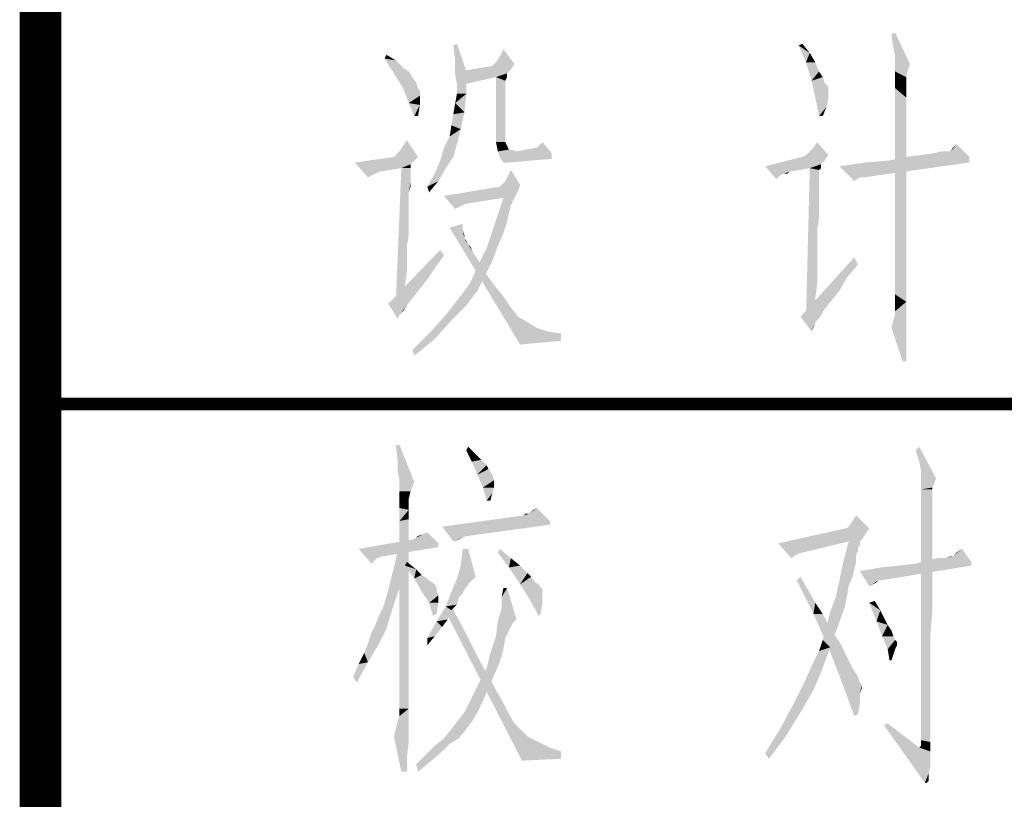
# Model space of a CAD drawing. Header units: millimetres. Extents: x 0 to 420, y 0 to 297.
# Tile 11 of 27: x 235 to 247, y 15 to 25. Entities that reach past the tile are written whole.
import ezdxf

# ---------------------------------------------------------------- set-up
doc = ezdxf.new("R2010")
doc.units = ezdxf.units.MM
doc.header["$LTSCALE"] = 23.1
doc.layers.get('0').update_dxf_attribs({"linetype": 'CONTINUOUS'})
doc.layers.add('GMA1347总成-02_DXF_FORMAT', color=7, linetype='CONTINUOUS')

# ---------------------------------------------------------------- blocks, each defined once
blk = doc.blocks.new('*T16')
at = {"color": 1, "linetype": 'Continuous'}
for p, q in [((0, 0), (60, 0)), ((0, 0), (0, -20)), ((15, 0), (15, -20)), ((30, 0), (30, -20)), ((45, 0), (45, -20)), ((60, 0), (60, -20)), ((0, -5), (60, -5)), ((0, -10), (60, -10)), ((0, -15), (60, -15)), ((0, -20), (60, -20))]:
    blk.add_line(p, q, dxfattribs=at)

msp = doc.modelspace()

# ---------------------------------------------------------------- linework, layer by layer
at = {"color": 1, "linetype": 'Continuous'}
for points in [[(245.207, 24.267), (245.184, 24.422), (245.229, 24.444)], [(245.229, 24.156), (245.207, 24.267), (245.229, 24.444)], [(245.229, 24.156), (245.229, 24.444), (245.407, 24.067)], [(239.962, 24.111), (239.94, 24.289), (239.984, 24.311)], [(239.962, 24.111), (239.984, 24.311), (240.096, 23.978)], [(244.073, 24.289), (244.118, 24.311), (244.207, 24.2)], [(244.207, 24.2), (244.162, 24.089), (244.073, 24.289)], [(239.118, 24.133), (239.14, 24.178), (239.251, 24.111)], [(240.496, 24.156), (240.54, 24.244), (240.673, 24.067)], [(244.162, 24.089), (244.207, 24.2), (244.273, 24.089)], [(239.251, 24.111), (239.229, 23.956), (239.118, 24.133)], [(239.251, 24.111), (239.34, 24.022), (239.229, 23.956)], [(240.096, 23.978), (239.962, 23.956), (239.962, 24.111)], [(240.629, 24), (240.007, 23.978), (240.407, 24.044)], [(240.673, 24.067), (240.407, 24.044), (240.429, 24.067)], [(240.407, 24.044), (240.673, 24.067), (240.629, 24)], [(240.673, 24.067), (240.429, 24.067), (240.451, 24.089)], [(240.673, 24.067), (240.451, 24.089), (240.496, 24.156)], [(244.273, 24.089), (244.229, 23.867), (244.162, 24.089)], [(244.273, 24.089), (244.318, 23.978), (244.229, 23.867)], [(245.407, 24.067), (245.229, 24.067), (245.229, 24.156)], [(245.407, 24.067), (245.229, 24.022), (245.229, 24.067)], [(245.229, 24.022), (245.407, 24.067), (245.384, 24)], [(239.34, 24.022), (239.407, 23.978), (239.229, 23.956)], [(239.229, 23.956), (239.407, 23.978), (239.451, 23.911)], [(239.451, 23.911), (239.34, 23.778), (239.229, 23.956)], [(239.984, 23.822), (239.962, 23.956), (240.096, 23.978)], [(239.984, 23.711), (239.984, 23.822), (240.096, 23.978)], [(239.984, 23.711), (240.096, 23.978), (240.096, 23.711)], [(240.007, 23.978), (240.629, 24), (240.584, 23.956)], [(240.584, 23.956), (240.051, 23.822), (240.007, 23.978)], [(240.584, 23.956), (240.451, 23.911), (240.051, 23.822)], [(240.451, 23.911), (240.584, 23.956), (240.584, 23.911)], [(244.318, 23.978), (244.362, 23.911), (244.229, 23.867)], [(245.384, 24), (245.229, 23.978), (245.229, 24.022)], [(245.229, 23.978), (245.384, 24), (245.362, 23.911)], [(245.362, 23.911), (245.229, 23.889), (245.229, 23.978)], [(239.451, 23.911), (239.496, 23.844), (239.34, 23.778)], [(239.34, 23.778), (239.496, 23.844), (239.518, 23.778)], [(240.451, 23.911), (240.584, 23.911), (240.562, 23.867)], [(240.562, 23.867), (240.451, 23.133), (240.451, 23.911)], [(240.562, 23.867), (240.562, 23.844), (240.451, 23.133)], [(240.562, 23.844), (240.562, 23.8), (240.451, 23.133)], [(244.229, 23.867), (244.362, 23.911), (244.384, 23.844)], [(244.384, 23.844), (244.273, 23.667), (244.229, 23.867)], [(244.384, 23.844), (244.429, 23.8), (244.273, 23.667)], [(245.229, 23.889), (245.362, 23.911), (245.362, 23.867)], [(245.362, 23.867), (245.229, 23.778), (245.229, 23.889)], [(245.362, 23.867), (245.362, 23.8), (245.229, 23.778)], [(239.518, 23.778), (239.407, 23.6), (239.34, 23.778)], [(239.518, 23.778), (239.54, 23.756), (239.407, 23.6)], [(239.54, 23.756), (239.54, 23.689), (239.407, 23.6)], [(239.407, 23.6), (239.54, 23.689), (239.54, 23.578)], [(240.096, 23.711), (239.962, 23.6), (239.984, 23.711)], [(239.962, 23.6), (240.096, 23.711), (240.073, 23.489)], [(240.562, 23.8), (240.562, 23.733), (240.451, 23.133)], [(240.562, 23.733), (240.562, 23.644), (240.451, 23.133)], [(244.429, 23.8), (244.429, 23.756), (244.273, 23.667)], [(244.429, 23.756), (244.429, 23.733), (244.273, 23.667)], [(244.429, 23.733), (244.429, 23.711), (244.273, 23.667)], [(244.273, 23.667), (244.429, 23.711), (244.429, 23.644)], [(245.229, 23.778), (245.362, 23.8), (245.362, 23.667)], [(245.362, 23.667), (245.229, 23.6), (245.229, 23.778)], [(239.54, 23.578), (239.473, 23.444), (239.407, 23.6)], [(239.473, 23.444), (239.54, 23.578), (239.518, 23.444)], [(240.073, 23.489), (239.94, 23.467), (239.962, 23.6)], [(240.562, 23.644), (240.562, 23.556), (240.451, 23.133)], [(244.429, 23.644), (244.318, 23.444), (244.273, 23.667)], [(244.429, 23.644), (244.407, 23.556), (244.318, 23.444)], [(245.229, 23.6), (245.362, 23.667), (245.362, 23.489)], [(245.362, 23.489), (245.229, 23.4), (245.229, 23.6)], [(239.918, 23.333), (239.94, 23.467), (240.073, 23.489)], [(239.918, 23.333), (240.073, 23.489), (240.029, 23.289)], [(240.562, 23.556), (240.562, 23.422), (240.451, 23.133)], [(244.318, 23.444), (244.407, 23.556), (244.362, 23.444)], [(245.229, 23.4), (245.362, 23.489), (245.362, 23.289)], [(240.562, 23.422), (240.562, 23.289), (240.451, 23.133)], [(245.362, 23.289), (245.229, 23.156), (245.229, 23.4)], [(240.029, 23.289), (239.896, 23.2), (239.918, 23.333)], [(239.896, 23.2), (240.029, 23.289), (239.984, 23.111)], [(240.451, 23.133), (240.562, 23.289), (240.562, 23.133)], [(245.229, 23.156), (245.362, 23.289), (245.362, 23.044)], [(239.296, 23.022), (239.34, 23.089), (239.384, 23.156)], [(239.296, 23.022), (239.384, 23.156), (239.518, 22.956)], [(239.984, 23.111), (239.829, 23.067), (239.896, 23.2)], [(239.829, 23.067), (239.984, 23.111), (239.94, 22.956)], [(240.562, 23.133), (240.473, 23.022), (240.451, 23.133)], [(240.562, 23.133), (240.584, 23.089), (240.473, 23.022)], [(240.94, 23.067), (241.007, 23.133), (241.118, 23)], [(244.251, 23.067), (244.296, 23.133), (244.429, 22.978)], [(245.362, 23.044), (245.229, 22.867), (245.229, 23.156)], [(245.896, 23.022), (245.918, 23.067), (245.962, 23.111)], [(245.896, 23.022), (245.962, 23.111), (246.118, 22.956)], [(239.518, 22.956), (239.251, 22.978), (239.296, 23.022)], [(239.94, 22.956), (239.784, 22.911), (239.829, 23.067)], [(240.584, 23.089), (240.607, 23.044), (240.473, 23.022)], [(240.607, 23.044), (240.629, 23.044), (240.473, 23.022)], [(240.473, 23.022), (240.629, 23.044), (240.696, 23.022)], [(240.696, 23.022), (240.496, 22.956), (240.473, 23.022)], [(240.696, 23.022), (241.118, 23), (240.496, 22.956)], [(240.496, 22.956), (241.118, 23), (241.118, 22.933)], [(241.118, 23), (240.696, 23.022), (240.94, 23.067)], [(244.429, 22.978), (244.162, 22.978), (244.207, 23.022)], [(244.429, 22.978), (244.207, 23.022), (244.251, 23.067)], [(245.229, 22.867), (245.362, 23.044), (245.362, 22.733)], [(245.362, 22.956), (245.54, 22.978), (245.896, 23.022)], [(246.118, 22.956), (245.362, 22.956), (245.896, 23.022)], [(245.54, 22.978), (245.696, 23), (245.896, 23.022)], [(245.873, 23.022), (245.896, 23.022), (245.696, 23)], [(245.873, 23.022), (245.696, 23), (245.784, 23.022)], [(239.518, 22.956), (239.473, 22.911), (238.762, 22.889)], [(239.518, 22.956), (238.762, 22.889), (239.229, 22.956)], [(238.762, 22.889), (239.473, 22.911), (239.429, 22.867)], [(238.762, 22.889), (239.429, 22.867), (239.051, 22.778)], [(238.762, 22.889), (239.051, 22.778), (239.007, 22.756)], [(239.007, 22.756), (238.918, 22.711), (238.762, 22.889)], [(239.429, 22.867), (239.318, 22.822), (239.051, 22.778)], [(239.518, 22.956), (239.229, 22.956), (239.251, 22.978)], [(239.318, 22.822), (239.429, 22.867), (239.429, 22.822)], [(239.851, 22.822), (239.718, 22.756), (239.784, 22.911)], [(239.784, 22.911), (239.94, 22.956), (239.851, 22.822)], [(241.118, 22.933), (240.54, 22.889), (240.496, 22.956)], [(240.54, 22.889), (241.118, 22.933), (240.607, 22.889)], [(244.384, 22.911), (243.673, 22.844), (244.118, 22.956)], [(244.384, 22.911), (244.34, 22.867), (243.673, 22.844)], [(244.207, 22.822), (243.673, 22.844), (244.34, 22.867)], [(244.429, 22.978), (244.118, 22.956), (244.162, 22.978)], [(244.118, 22.956), (244.429, 22.978), (244.384, 22.911)], [(244.207, 22.822), (244.34, 22.867), (244.34, 22.822)], [(246.118, 22.889), (244.562, 22.844), (244.873, 22.889)], [(244.807, 22.711), (244.562, 22.844), (246.118, 22.889)], [(244.807, 22.711), (246.118, 22.889), (244.851, 22.711)], [(244.873, 22.889), (245.14, 22.911), (246.118, 22.956)], [(244.873, 22.889), (246.118, 22.956), (246.118, 22.889)], [(246.118, 22.956), (245.14, 22.911), (245.362, 22.956)], [(245.362, 22.733), (245.229, 22.533), (245.229, 22.867)], [(239.429, 22.822), (239.429, 22.778), (239.251, 21.178)], [(239.429, 22.822), (239.251, 21.178), (239.318, 22.822)], [(239.429, 22.778), (239.429, 22.756), (239.251, 21.178)], [(239.429, 22.756), (239.429, 22.733), (239.251, 21.178)], [(239.762, 22.667), (239.629, 22.6), (239.718, 22.756)], [(239.718, 22.756), (239.851, 22.822), (239.762, 22.667)], [(240.584, 22.711), (240.629, 22.8), (240.74, 22.622)], [(243.673, 22.844), (244.207, 22.822), (243.962, 22.778)], [(243.673, 22.844), (243.962, 22.778), (243.896, 22.756)], [(243.673, 22.844), (243.896, 22.756), (243.851, 22.733)], [(243.851, 22.733), (243.807, 22.689), (243.673, 22.844)], [(243.896, 22.756), (243.962, 22.778), (243.94, 22.756)], [(244.318, 22.8), (244.162, 21.022), (244.207, 22.822)], [(244.318, 22.8), (244.318, 22.778), (244.162, 21.022)], [(244.318, 22.778), (244.318, 22.756), (244.162, 21.022)], [(244.318, 22.756), (244.318, 22.733), (244.162, 21.022)], [(244.207, 22.822), (244.34, 22.822), (244.318, 22.8)], [(244.807, 22.711), (244.74, 22.667), (244.562, 22.844)], [(239.429, 22.733), (239.407, 22.533), (239.251, 21.178)], [(239.429, 22.733), (239.429, 22.689), (239.407, 22.533)], [(239.429, 22.689), (239.429, 22.644), (239.407, 22.533)], [(239.429, 22.644), (239.429, 22.6), (239.407, 22.533)], [(239.629, 22.6), (239.762, 22.667), (239.651, 22.533)], [(240.74, 22.622), (240.518, 22.622), (240.562, 22.667)], [(240.74, 22.622), (240.562, 22.667), (240.584, 22.711)], [(244.318, 22.733), (244.318, 22.667), (244.162, 21.022)], [(244.318, 22.667), (244.318, 22.6), (244.162, 21.022)], [(245.229, 22.533), (245.362, 22.733), (245.362, 22.4)], [(239.407, 22.533), (239.407, 22.444), (239.251, 21.178)], [(240.718, 22.556), (239.829, 22.489), (240.496, 22.6)], [(240.718, 22.556), (240.696, 22.511), (239.829, 22.489)], [(240.54, 22.467), (239.829, 22.489), (240.696, 22.511)], [(240.74, 22.622), (240.496, 22.6), (240.518, 22.622)], [(240.496, 22.6), (240.74, 22.622), (240.718, 22.556)], [(240.54, 22.467), (240.696, 22.511), (240.673, 22.467)], [(244.318, 22.6), (244.318, 22.533), (244.162, 21.022)], [(244.318, 22.533), (244.318, 22.444), (244.162, 21.022)], [(245.362, 22.4), (245.229, 22.222), (245.229, 22.533)], [(239.407, 22.444), (239.407, 22.356), (239.251, 21.178)], [(239.829, 22.489), (240.54, 22.467), (240.118, 22.4)], [(239.829, 22.489), (240.118, 22.4), (240.051, 22.378)], [(240.051, 22.378), (239.962, 22.333), (239.829, 22.489)], [(240.673, 22.467), (240.651, 22.422), (240.429, 22.133)], [(240.673, 22.467), (240.429, 22.133), (240.54, 22.467)], [(240.651, 22.422), (240.629, 22.378), (240.429, 22.133)], [(244.318, 22.444), (244.318, 22.333), (244.162, 21.022)], [(245.229, 22.222), (245.362, 22.4), (245.362, 22.067)], [(239.407, 22.356), (239.407, 22.244), (239.251, 21.178)], [(240.629, 22.378), (240.607, 22.289), (240.429, 22.133)], [(240.607, 22.289), (240.584, 22.178), (240.429, 22.133)], [(244.318, 22.333), (244.296, 22.089), (244.162, 21.022)], [(244.318, 22.333), (244.318, 22.222), (244.296, 22.089)], [(239.407, 22.244), (239.407, 22.133), (239.251, 21.178)], [(240.429, 22.133), (240.584, 22.178), (240.54, 22.044)], [(245.362, 22.067), (245.229, 21.933), (245.229, 22.222)], [(239.407, 22.133), (239.407, 22.022), (239.251, 21.178)], [(239.896, 22.111), (240.051, 22.156), (240.051, 22.089)], [(239.896, 22.111), (240.051, 22.089), (240.073, 21.978)], [(240.073, 21.978), (240.74, 20.711), (239.896, 22.111)], [(240.051, 22.089), (240.073, 22.022), (240.073, 21.978)], [(240.54, 22.044), (240.34, 21.867), (240.429, 22.133)], [(240.54, 22.044), (240.473, 21.889), (240.34, 21.867)], [(244.296, 22.089), (244.296, 21.956), (244.162, 21.022)], [(245.229, 21.933), (245.362, 22.067), (245.362, 21.756)], [(239.407, 22.022), (239.384, 21.889), (239.251, 21.178)], [(240.073, 21.978), (240.096, 21.956), (240.118, 21.911)], [(240.073, 21.978), (240.118, 21.911), (240.74, 20.711)], [(244.296, 21.956), (244.296, 21.8), (244.162, 21.022)], [(245.362, 21.756), (245.229, 21.689), (245.229, 21.933)], [(239.829, 21.778), (239.162, 21.2), (239.784, 21.844)], [(239.384, 21.889), (239.384, 21.733), (239.251, 21.178)], [(240.118, 21.911), (240.14, 21.889), (240.162, 21.844)], [(240.118, 21.911), (240.162, 21.844), (240.184, 21.8)], [(240.118, 21.911), (240.184, 21.8), (240.74, 20.711)], [(240.407, 21.711), (240.229, 21.644), (240.34, 21.867)], [(240.34, 21.867), (240.473, 21.889), (240.407, 21.711)], [(239.829, 21.778), (239.718, 21.622), (239.162, 21.2)], [(239.384, 21.733), (239.384, 21.578), (239.251, 21.178)], [(240.184, 21.8), (240.229, 21.733), (240.74, 20.711)], [(240.229, 21.733), (240.273, 21.667), (240.74, 20.711)], [(240.229, 21.644), (240.407, 21.711), (240.318, 21.533)], [(244.784, 21.667), (244.096, 21.044), (244.74, 21.756)], [(244.296, 21.8), (244.296, 21.622), (244.162, 21.022)], [(245.229, 21.489), (245.229, 21.689), (245.362, 21.756)], [(245.229, 21.489), (245.362, 21.756), (245.362, 21.467)], [(239.718, 21.622), (239.629, 21.489), (239.162, 21.2)], [(239.384, 21.578), (239.362, 21.422), (239.251, 21.178)], [(240.318, 21.533), (240.14, 21.444), (240.229, 21.644)], [(240.273, 21.667), (240.318, 21.578), (240.74, 20.711)], [(240.318, 21.578), (240.429, 21.422), (240.74, 20.711)], [(244.784, 21.667), (244.651, 21.511), (244.096, 21.044)], [(244.296, 21.622), (244.296, 21.444), (244.162, 21.022)], [(239.629, 21.489), (239.54, 21.378), (239.162, 21.2)], [(240.14, 21.444), (240.318, 21.533), (240.229, 21.356)], [(244.651, 21.511), (244.562, 21.356), (244.096, 21.044)], [(245.362, 21.467), (245.229, 21.311), (245.229, 21.489)], [(245.229, 21.311), (245.362, 21.467), (245.362, 21.222)], [(239.54, 21.378), (239.451, 21.267), (239.162, 21.2)], [(239.362, 21.422), (239.362, 21.244), (239.251, 21.178)], [(240.229, 21.356), (240.007, 21.267), (240.14, 21.444)], [(240.007, 21.267), (240.229, 21.356), (240.096, 21.178)], [(240.429, 21.422), (240.54, 21.289), (240.74, 20.711)], [(244.562, 21.356), (244.473, 21.244), (244.096, 21.044)], [(244.296, 21.444), (244.273, 21.267), (244.162, 21.022)], [(239.162, 21.2), (239.451, 21.267), (239.384, 21.178)], [(240.096, 21.178), (239.851, 21.067), (240.007, 21.267)], [(240.54, 21.289), (240.629, 21.156), (240.74, 20.711)], [(244.473, 21.244), (244.384, 21.133), (244.096, 21.044)], [(244.273, 21.267), (244.273, 21.044), (244.162, 21.022)], [(245.207, 21), (245.229, 21.067), (245.362, 21.222)], [(245.207, 21), (245.362, 21.222), (245.362, 21)], [(245.362, 21.222), (245.229, 21.2), (245.229, 21.311)], [(245.229, 21.111), (245.229, 21.2), (245.362, 21.222)], [(245.229, 21.067), (245.229, 21.111), (245.362, 21.222)], [(239.162, 21.2), (239.384, 21.178), (239.296, 21.067)], [(239.296, 21.067), (239.273, 21.022), (239.162, 21.2)], [(239.384, 21.178), (239.34, 21.111), (239.296, 21.067)], [(239.851, 21.067), (240.096, 21.178), (239.918, 21)], [(240.629, 21.156), (240.718, 21.044), (240.74, 20.711)], [(244.096, 21.044), (244.384, 21.133), (244.318, 21.022)], [(239.918, 21), (239.673, 20.867), (239.851, 21.067)], [(239.673, 20.867), (239.918, 21), (239.718, 20.778)], [(240.718, 21.044), (240.829, 20.978), (240.74, 20.711)], [(244.096, 21.044), (244.318, 21.022), (244.273, 20.978)], [(244.273, 20.978), (244.229, 20.867), (244.096, 21.044)], [(245.362, 21), (245.184, 20.911), (245.207, 21)], [(245.184, 20.911), (245.362, 21), (245.362, 20.822)], [(239.718, 20.778), (239.451, 20.644), (239.673, 20.867)], [(240.829, 20.978), (240.94, 20.911), (240.74, 20.711)], [(240.94, 20.911), (241.073, 20.867), (240.74, 20.711)], [(241.073, 20.867), (241.229, 20.844), (240.74, 20.711)], [(244.273, 20.978), (244.251, 20.911), (244.229, 20.867)], [(245.362, 20.822), (245.318, 20.511), (245.184, 20.911)], [(239.451, 20.644), (239.718, 20.778), (239.473, 20.578)], [(241.229, 20.844), (241.229, 20.756), (240.74, 20.711)], [(245.362, 20.822), (245.362, 20.667), (245.318, 20.511)], [(245.318, 20.511), (245.362, 20.667), (245.362, 20.511)], [(239.296, 19.511), (239.273, 19.333), (239.251, 19.511)], [(239.273, 19.2), (239.273, 19.333), (239.296, 19.511)], [(239.296, 19.089), (239.273, 19.2), (239.296, 19.511)], [(239.296, 19.089), (239.296, 19.511), (239.473, 19.067)], [(240.096, 19.444), (240.118, 19.489), (240.207, 19.4)], [(245.518, 19.311), (245.473, 19.444), (245.518, 19.489)], [(245.54, 19.2), (245.518, 19.311), (245.518, 19.489)], [(245.54, 19.2), (245.518, 19.489), (245.718, 19.111)], [(240.207, 19.4), (240.162, 19.311), (240.096, 19.444)], [(240.207, 19.4), (240.273, 19.333), (240.162, 19.311)], [(240.162, 19.311), (240.273, 19.333), (240.34, 19.267)], [(240.34, 19.267), (240.229, 19.156), (240.162, 19.311)], [(240.34, 19.267), (240.362, 19.222), (240.229, 19.156)], [(240.229, 19.156), (240.362, 19.222), (240.407, 19.156)], [(240.407, 19.156), (240.296, 19), (240.229, 19.156)], [(240.407, 19.156), (240.429, 19.089), (240.296, 19)], [(245.718, 19.111), (245.54, 19.089), (245.54, 19.2)], [(245.54, 19.089), (245.718, 19.111), (245.696, 19.044)], [(239.473, 19.067), (239.296, 19), (239.296, 19.089)], [(239.296, 18.956), (239.296, 19), (239.473, 19.067)], [(239.296, 18.956), (239.473, 19.067), (239.429, 18.956)], [(240.429, 19.089), (240.429, 19.067), (240.296, 19)], [(240.296, 19), (240.429, 19.067), (240.429, 19)], [(240.429, 19), (240.34, 18.844), (240.296, 19)], [(240.429, 19), (240.407, 18.933), (240.34, 18.844)], [(245.696, 19.044), (245.54, 18.978), (245.54, 19.089)], [(245.696, 19.044), (245.673, 19), (245.54, 18.978)], [(245.54, 18.978), (245.673, 19), (245.673, 18.978)], [(245.673, 18.978), (245.673, 18.933), (245.54, 16.111)], [(245.673, 18.978), (245.54, 16.111), (245.54, 18.978)], [(239.429, 18.956), (239.296, 18.889), (239.296, 18.956)], [(239.296, 18.889), (239.429, 18.956), (239.407, 18.867)], [(239.407, 18.867), (239.296, 18.756), (239.296, 18.889)], [(239.407, 18.867), (239.407, 18.822), (239.296, 18.756)], [(240.34, 18.844), (240.407, 18.933), (240.385, 18.844)], [(245.673, 18.933), (245.673, 18.867), (245.54, 16.111)], [(245.673, 18.867), (245.673, 18.778), (245.54, 16.111)], [(239.296, 18.756), (239.407, 18.822), (239.407, 18.733)], [(239.407, 18.733), (239.296, 18.6), (239.296, 18.756)], [(240.851, 18.689), (240.896, 18.733), (240.94, 18.756)], [(240.851, 18.689), (240.94, 18.756), (241.096, 18.6)], [(245.673, 18.778), (245.673, 18.667), (245.54, 16.111)], [(239.407, 18.733), (239.407, 18.622), (239.296, 18.6)], [(239.296, 18.6), (239.407, 18.622), (239.407, 18.467)], [(241.096, 18.6), (239.807, 18.533), (240.785, 18.667)], [(240.851, 18.689), (240.785, 18.667), (240.807, 18.689)], [(241.096, 18.6), (240.785, 18.667), (240.851, 18.689)], [(244.673, 18.533), (244.718, 18.6), (244.762, 18.667)], [(244.673, 18.533), (244.762, 18.667), (244.918, 18.511)], [(245.673, 18.667), (245.673, 18.533), (245.54, 16.111)], [(239.407, 18.467), (239.296, 18.422), (239.296, 18.6)], [(241.096, 18.6), (241.096, 18.556), (239.807, 18.533)], [(240.096, 18.422), (239.807, 18.533), (241.096, 18.556)], [(240.096, 18.422), (239.94, 18.356), (239.807, 18.533)], [(240.096, 18.422), (241.096, 18.556), (240.118, 18.422)], [(244.918, 18.511), (244.873, 18.444), (243.829, 18.333)], [(244.651, 18.511), (244.918, 18.511), (243.829, 18.333)], [(244.651, 18.511), (243.829, 18.333), (244.629, 18.511)], [(244.918, 18.511), (244.651, 18.511), (244.673, 18.533)], [(245.673, 18.533), (245.673, 18.378), (245.54, 16.111)], [(239.296, 18.422), (239.407, 18.467), (239.407, 18.267)], [(239.407, 18.267), (239.296, 18.2), (239.296, 18.422)], [(239.762, 18.333), (239.451, 18.378), (239.496, 18.4)], [(239.496, 18.4), (239.518, 18.422), (239.585, 18.444)], [(239.762, 18.333), (239.496, 18.4), (239.585, 18.444)], [(239.585, 18.444), (239.629, 18.467), (239.762, 18.333)], [(240.096, 18.422), (240.051, 18.4), (239.94, 18.356)], [(240.051, 18.4), (240.007, 18.378), (239.94, 18.356)], [(244.873, 18.444), (244.829, 18.378), (243.829, 18.333)], [(239.762, 18.333), (238.807, 18.267), (239.451, 18.378)], [(239.762, 18.333), (239.762, 18.289), (238.807, 18.267)], [(238.807, 18.267), (239.762, 18.289), (239.096, 18.178)], [(239.251, 18.133), (239.296, 18.333), (239.362, 17.978)], [(244.829, 18.378), (244.673, 18.356), (243.829, 18.333)], [(243.829, 18.333), (244.673, 18.356), (244.118, 18.222)], [(243.829, 18.333), (244.118, 18.222), (244.051, 18.2)], [(244.051, 18.2), (243.985, 18.156), (243.829, 18.333)], [(244.807, 18.356), (244.807, 18.333), (244.607, 18.111)], [(244.807, 18.356), (244.607, 18.111), (244.673, 18.356)], [(244.807, 18.333), (244.807, 18.311), (244.607, 18.111)], [(244.807, 18.311), (244.785, 18.289), (244.607, 18.111)], [(244.785, 18.289), (244.785, 18.244), (244.607, 18.111)], [(244.673, 18.356), (244.829, 18.378), (244.807, 18.356)], [(245.673, 18.378), (245.673, 18.2), (245.54, 16.111)], [(238.807, 18.267), (239.096, 18.178), (239.029, 18.156)], [(239.029, 18.156), (238.962, 18.089), (238.807, 18.267)], [(239.296, 18.2), (239.407, 18.267), (239.407, 18.044)], [(239.407, 18.044), (239.296, 17.933), (239.296, 18.2)], [(240.118, 18.267), (240.029, 18.067), (240.051, 18.267)], [(240.029, 18.067), (240.118, 18.267), (240.207, 17.933)], [(240.473, 18.222), (240.496, 18.267), (240.629, 18.156)], [(240.629, 18.156), (240.607, 18.044), (240.473, 18.222)], [(240.629, 18.156), (240.74, 18.067), (240.607, 18.044)], [(244.785, 18.244), (244.762, 18.2), (244.607, 18.111)], [(244.607, 18.111), (244.762, 18.2), (244.762, 18.111)], [(245.673, 18.2), (245.673, 18), (245.54, 16.111)], [(245.829, 18.156), (245.629, 18.133), (245.74, 18.156)], [(246.14, 18.111), (245.629, 18.133), (245.829, 18.156)], [(245.918, 18.178), (245.829, 18.156), (245.896, 18.178)], [(246.14, 18.111), (245.829, 18.156), (245.918, 18.178)], [(245.918, 18.178), (245.962, 18.222), (246.029, 18.267)], [(245.918, 18.178), (246.029, 18.267), (246.14, 18.111)], [(239.362, 17.978), (239.207, 17.956), (239.251, 18.133)], [(239.296, 17.933), (239.407, 18.044), (239.407, 17.778)], [(239.362, 18.067), (239.385, 18.111), (239.496, 18.022)], [(239.496, 18.022), (239.473, 17.911), (239.362, 18.067)], [(240.207, 17.933), (239.985, 17.911), (240.029, 18.067)], [(240.607, 18.044), (240.74, 18.067), (240.829, 17.978)], [(240.829, 17.978), (240.74, 17.844), (240.607, 18.044)], [(244.762, 18.111), (244.74, 18.022), (244.562, 17.889)], [(244.762, 18.111), (244.562, 17.889), (244.607, 18.111)], [(244.807, 18), (245.051, 18.044), (246.14, 18.067)], [(245.029, 17.889), (244.807, 18), (246.14, 18.067)], [(245.029, 17.889), (246.14, 18.067), (245.051, 17.889)], [(246.14, 18.067), (245.051, 18.044), (245.273, 18.067)], [(245.273, 18.067), (245.473, 18.089), (246.14, 18.111)], [(245.273, 18.067), (246.14, 18.111), (246.14, 18.067)], [(246.14, 18.111), (245.473, 18.089), (245.629, 18.133)], [(239.162, 17.778), (239.207, 17.956), (239.362, 17.978)], [(239.162, 17.778), (239.362, 17.978), (239.273, 17.733)], [(239.407, 17.778), (239.296, 17.644), (239.296, 17.933)], [(239.496, 18.022), (239.562, 17.956), (239.473, 17.911)], [(239.473, 17.911), (239.562, 17.956), (239.629, 17.911)], [(239.985, 17.911), (240.207, 17.933), (240.14, 17.867)], [(240.829, 17.978), (240.873, 17.933), (240.74, 17.844)], [(240.873, 17.933), (240.918, 17.867), (240.74, 17.844)], [(244.051, 17.889), (244.096, 17.933), (244.185, 17.778)], [(244.74, 18.022), (244.718, 17.933), (244.562, 17.889)], [(244.562, 17.889), (244.718, 17.933), (244.673, 17.822)], [(245.029, 17.889), (244.918, 17.822), (244.807, 18)], [(245.673, 18), (245.673, 17.778), (245.54, 16.111)], [(239.629, 17.911), (239.562, 17.756), (239.473, 17.911)], [(239.629, 17.911), (239.651, 17.889), (239.562, 17.756)], [(239.651, 17.889), (239.718, 17.844), (239.562, 17.756)], [(239.718, 17.844), (239.74, 17.8), (239.562, 17.756)], [(239.74, 17.8), (239.74, 17.778), (239.562, 17.756)], [(240.14, 17.867), (239.918, 17.756), (239.985, 17.911)], [(240.14, 17.867), (240.073, 17.778), (239.918, 17.756)], [(240.585, 17.8), (240.518, 17.689), (240.54, 17.8)], [(240.518, 17.556), (240.518, 17.689), (240.585, 17.8)], [(240.518, 17.556), (240.585, 17.8), (240.696, 17.422)], [(240.74, 17.844), (240.918, 17.867), (240.962, 17.844)], [(240.962, 17.844), (240.851, 17.667), (240.74, 17.844)], [(240.962, 17.844), (240.985, 17.8), (240.851, 17.667)], [(241.007, 17.8), (241.007, 17.756), (240.851, 17.667)], [(240.985, 17.8), (241.007, 17.8), (240.851, 17.667)], [(244.185, 17.778), (244.251, 17.489), (244.051, 17.889)], [(244.673, 17.822), (244.518, 17.689), (244.562, 17.889)], [(244.518, 17.689), (244.673, 17.822), (244.629, 17.578)], [(245.029, 17.889), (245.007, 17.867), (244.918, 17.822)], [(245.007, 17.867), (244.962, 17.844), (244.918, 17.822)], [(239.051, 17.467), (239.096, 17.556), (239.273, 17.733)], [(239.051, 17.467), (239.273, 17.733), (239.185, 17.467)], [(239.096, 17.556), (239.118, 17.622), (239.273, 17.733)], [(239.273, 17.733), (239.118, 17.622), (239.162, 17.778)], [(239.296, 17.644), (239.407, 17.778), (239.407, 17.489)], [(239.562, 17.756), (239.74, 17.778), (239.762, 17.711)], [(239.762, 17.711), (239.651, 17.622), (239.562, 17.756)], [(239.651, 17.622), (239.762, 17.711), (239.762, 17.622)], [(240.051, 17.733), (239.851, 17.578), (239.918, 17.756)], [(240.051, 17.733), (240.007, 17.689), (239.851, 17.578)], [(240.007, 17.689), (239.985, 17.6), (239.851, 17.578)], [(239.918, 17.756), (240.073, 17.778), (240.051, 17.733)], [(241.007, 17.756), (241.007, 17.711), (240.851, 17.667)], [(240.851, 17.667), (241.007, 17.711), (241.007, 17.622)], [(244.185, 17.778), (244.273, 17.622), (244.251, 17.489)], [(244.629, 17.578), (244.451, 17.511), (244.518, 17.689)], [(245.673, 17.778), (245.673, 17.511), (245.54, 16.111)], [(239.407, 17.489), (239.296, 17.356), (239.296, 17.644)], [(239.762, 17.622), (239.696, 17.467), (239.651, 17.622)], [(239.762, 17.622), (239.74, 17.489), (239.696, 17.467)], [(239.918, 17.533), (239.74, 17.4), (239.851, 17.578)], [(239.851, 17.578), (239.985, 17.6), (239.918, 17.533)], [(239.873, 17.467), (239.918, 17.578), (240.073, 17.289)], [(241.007, 17.622), (240.962, 17.467), (240.851, 17.667)], [(241.007, 17.622), (240.985, 17.489), (240.962, 17.467)], [(244.251, 17.489), (244.273, 17.622), (244.362, 17.489)], [(244.407, 17.333), (244.451, 17.511), (244.629, 17.578)], [(244.407, 17.333), (244.629, 17.578), (244.54, 17.333)], [(244.918, 17.622), (244.985, 17.644), (245.051, 17.533)], [(245.051, 17.533), (245.007, 17.4), (244.918, 17.622)], [(239.185, 17.467), (239.007, 17.356), (239.051, 17.467)], [(239.007, 17.356), (239.185, 17.467), (239.14, 17.311)], [(239.296, 17.356), (239.407, 17.489), (239.407, 17.178)], [(239.918, 17.533), (239.873, 17.422), (239.74, 17.4)], [(240.073, 17.289), (240.762, 15.733), (239.873, 17.467)], [(240.696, 17.422), (240.473, 17.4), (240.518, 17.556)], [(244.362, 17.489), (244.429, 17.089), (244.251, 17.489)], [(244.362, 17.489), (244.429, 17.356), (244.429, 17.089)], [(245.051, 17.533), (245.096, 17.444), (245.007, 17.4)], [(245.007, 17.4), (245.096, 17.444), (245.14, 17.356)], [(245.673, 17.511), (245.651, 17.244), (245.54, 16.111)], [(239.14, 17.311), (238.962, 17.267), (239.007, 17.356)], [(239.407, 17.178), (239.296, 17.089), (239.296, 17.356)], [(239.807, 17.333), (239.629, 17.2), (239.74, 17.4)], [(239.807, 17.333), (239.718, 17.222), (239.629, 17.2)], [(239.74, 17.4), (239.873, 17.422), (239.807, 17.333)], [(240.651, 17.378), (240.451, 17.222), (240.473, 17.4)], [(240.651, 17.378), (240.607, 17.289), (240.451, 17.222)], [(240.473, 17.4), (240.696, 17.422), (240.651, 17.378)], [(244.54, 17.333), (244.362, 17.178), (244.407, 17.333)], [(244.362, 17.178), (244.54, 17.333), (244.451, 17.089)], [(244.429, 17.356), (244.496, 17.244), (244.429, 17.089)], [(245.14, 17.356), (245.073, 17.222), (245.007, 17.4)], [(245.14, 17.356), (245.185, 17.289), (245.073, 17.222)], [(238.918, 17.133), (238.962, 17.267), (239.14, 17.311)], [(238.918, 17.133), (239.14, 17.311), (239.051, 17.133)], [(239.629, 17.2), (239.718, 17.222), (239.629, 17.111)], [(240.073, 17.289), (240.207, 17.022), (240.762, 15.733)], [(240.562, 17.2), (240.385, 17.022), (240.451, 17.222)], [(240.451, 17.222), (240.607, 17.289), (240.562, 17.2)], [(244.496, 17.244), (244.562, 17.156), (244.429, 17.089)], [(245.073, 17.222), (245.185, 17.289), (245.207, 17.222)], [(245.207, 17.222), (245.14, 17.067), (245.073, 17.222)], [(245.207, 17.222), (245.229, 17.178), (245.14, 17.067)], [(245.651, 17.244), (245.651, 16.956), (245.54, 16.111)], [(239.051, 17.133), (238.873, 17.022), (238.918, 17.133)], [(238.873, 17.022), (239.051, 17.133), (238.918, 16.911)], [(239.296, 17.089), (239.407, 17.178), (239.407, 16.889)], [(240.562, 17.2), (240.54, 17.067), (240.385, 17.022)], [(244.451, 17.089), (244.318, 17.044), (244.362, 17.178)], [(244.429, 17.089), (244.562, 17.156), (244.607, 17.067)], [(245.229, 17.178), (245.251, 17.156), (245.14, 17.067)], [(245.251, 17.156), (245.251, 17.133), (245.14, 17.067)], [(245.251, 17.133), (245.251, 17.111), (245.14, 17.067)], [(245.14, 17.067), (245.251, 17.111), (245.229, 17.067)], [(238.918, 16.911), (238.807, 16.889), (238.873, 17.022)], [(239.407, 16.889), (239.296, 16.867), (239.296, 17.089)], [(240.207, 17.022), (240.34, 16.778), (240.762, 15.733)], [(240.496, 16.911), (240.34, 16.844), (240.385, 17.022)], [(240.385, 17.022), (240.54, 17.067), (240.496, 16.911)], [(244.251, 16.911), (244.318, 17.044), (244.451, 17.089)], [(244.251, 16.911), (244.451, 17.089), (244.362, 16.844)], [(244.607, 17.067), (244.585, 16.689), (244.429, 17.089)], [(244.607, 17.067), (244.651, 16.978), (244.585, 16.689)], [(244.651, 16.978), (244.718, 16.844), (244.585, 16.689)], [(245.229, 17.067), (245.162, 16.933), (245.14, 17.067)], [(245.229, 17.067), (245.207, 17), (245.162, 16.933)], [(245.162, 16.933), (245.207, 17), (245.185, 16.933)], [(238.74, 16.733), (238.807, 16.889), (238.918, 16.911)], [(238.74, 16.733), (238.918, 16.911), (238.785, 16.667)], [(239.296, 16.689), (239.296, 16.867), (239.407, 16.889)], [(239.296, 16.689), (239.407, 16.889), (239.407, 16.622)], [(240.34, 16.844), (240.496, 16.911), (240.429, 16.756)], [(244.362, 16.844), (244.14, 16.667), (244.251, 16.911)], [(245.651, 16.956), (245.651, 16.622), (245.54, 16.111)], [(240.429, 16.756), (240.251, 16.667), (240.34, 16.844)], [(240.251, 16.667), (240.429, 16.756), (240.362, 16.6)], [(240.34, 16.778), (240.451, 16.578), (240.762, 15.733)], [(244.14, 16.667), (244.362, 16.844), (244.251, 16.578)], [(244.718, 16.844), (244.785, 16.733), (244.585, 16.689)], [(239.407, 16.622), (239.296, 16.533), (239.296, 16.689)], [(239.296, 16.422), (239.296, 16.533), (239.407, 16.622)], [(239.296, 16.356), (239.296, 16.422), (239.407, 16.622)], [(239.296, 16.356), (239.407, 16.622), (239.407, 16.356)], [(240.362, 16.6), (240.162, 16.489), (240.251, 16.667)], [(244.251, 16.578), (244.007, 16.4), (244.14, 16.667)], [(244.585, 16.689), (244.785, 16.733), (244.807, 16.667)], [(244.807, 16.667), (244.74, 16.267), (244.585, 16.689)], [(244.807, 16.667), (244.829, 16.644), (244.74, 16.267)], [(244.829, 16.644), (244.807, 16.533), (244.74, 16.267)], [(244.829, 16.644), (244.829, 16.6), (244.807, 16.533)], [(245.651, 16.622), (245.651, 16.289), (245.54, 16.111)], [(240.118, 16.4), (240.162, 16.489), (240.362, 16.6)], [(240.118, 16.4), (240.362, 16.6), (240.273, 16.4)], [(240.451, 16.578), (240.54, 16.422), (240.762, 15.733)], [(244.007, 16.4), (244.251, 16.578), (244.096, 16.311)], [(244.807, 16.533), (244.807, 16.422), (244.74, 16.267)], [(240.273, 16.4), (240.073, 16.311), (240.118, 16.4)], [(240.073, 16.311), (240.273, 16.4), (240.229, 16.311)], [(240.54, 16.422), (240.607, 16.289), (240.762, 15.733)], [(244.096, 16.311), (243.851, 16.111), (244.007, 16.4)], [(244.807, 16.422), (244.785, 16.289), (244.74, 16.267)], [(239.273, 16.2), (239.296, 16.267), (239.407, 16.356)], [(239.273, 16.2), (239.407, 16.356), (239.407, 16.133)], [(239.407, 16.356), (239.296, 16.311), (239.296, 16.356)], [(239.296, 16.267), (239.296, 16.311), (239.407, 16.356)], [(240.229, 16.311), (239.985, 16.2), (240.073, 16.311)], [(239.985, 16.2), (240.229, 16.311), (240.162, 16.2)], [(240.607, 16.289), (240.673, 16.178), (240.762, 15.733)], [(243.851, 16.111), (244.096, 16.311), (243.918, 16.022)], [(245.54, 16.022), (245.54, 16.111), (245.651, 16.289)], [(245.54, 15.978), (245.54, 16.022), (245.651, 16.289)], [(245.54, 15.978), (245.651, 16.289), (245.651, 15.956)], [(239.407, 16.133), (239.251, 16.111), (239.273, 16.2)], [(240.162, 16.2), (239.918, 16.111), (239.985, 16.2)], [(239.918, 16.111), (240.162, 16.2), (240.096, 16.111)], [(240.673, 16.178), (240.74, 16.111), (240.762, 15.733)], [(245.096, 16.156), (245.14, 16.178), (245.518, 15.889)], [(245.518, 15.889), (245.585, 15.467), (245.096, 16.156)], [(239.229, 16.022), (239.251, 16.111), (239.407, 16.133)], [(239.229, 16.022), (239.407, 16.133), (239.407, 15.956)], [(240.096, 16.111), (239.829, 16), (239.918, 16.111)], [(239.829, 16), (240.096, 16.111), (240.007, 16)], [(240.74, 16.111), (240.829, 16.022), (240.762, 15.733)], [(243.918, 16.022), (243.673, 15.822), (243.851, 16.111)], [(239.407, 15.956), (239.318, 15.6), (239.229, 16.022)], [(239.407, 15.956), (239.385, 15.778), (239.318, 15.6)], [(239.785, 15.822), (239.607, 15.8), (239.718, 15.911)], [(240.007, 16), (239.896, 15.933), (239.718, 15.911)], [(240.007, 16), (239.718, 15.911), (239.829, 16)], [(239.718, 15.911), (239.896, 15.933), (239.785, 15.822)], [(240.829, 16.022), (240.962, 15.956), (240.762, 15.733)], [(240.962, 15.956), (241.096, 15.889), (240.762, 15.733)], [(243.673, 15.822), (243.918, 16.022), (243.718, 15.756)], [(245.518, 15.889), (245.54, 15.911), (245.651, 15.956)], [(245.518, 15.889), (245.651, 15.956), (245.651, 15.844)], [(245.651, 15.956), (245.54, 15.911), (245.54, 15.978)], [(239.651, 15.711), (239.496, 15.689), (239.607, 15.8)], [(239.607, 15.8), (239.785, 15.822), (239.651, 15.711)], [(241.096, 15.889), (241.229, 15.844), (240.762, 15.733)], [(241.229, 15.844), (241.229, 15.756), (240.762, 15.733)], [(245.518, 15.889), (245.651, 15.844), (245.585, 15.467)], [(245.651, 15.844), (245.651, 15.733), (245.585, 15.467)], [(239.318, 15.6), (239.385, 15.778), (239.385, 15.6)], [(239.496, 15.689), (239.651, 15.711), (239.518, 15.6)], [(245.651, 15.733), (245.651, 15.667), (245.585, 15.467)], [(245.651, 15.667), (245.629, 15.578), (245.585, 15.467)], [(245.629, 15.578), (245.629, 15.533), (245.585, 15.467)], [(245.629, 15.533), (245.629, 15.489), (245.585, 15.467)], [(245.585, 15.467), (245.629, 15.489), (245.607, 15.467)]]:
    msp.add_solid(points, dxfattribs=at)
at = {"layer": 'GMA1347总成-02_DXF_FORMAT', "color": 7, "linetype": 'Continuous', "const_width": 0.5}
msp.add_lwpolyline([(235, 4.75), (235, 50.25)], dxfattribs=at)
at = {"layer": 'GMA1347总成-02_DXF_FORMAT', "color": 1, "linetype": 'Continuous', "const_width": 0.15}
msp.add_lwpolyline([(235, 20), (295, 20)], dxfattribs=at)

# ---------------------------------------------------------------- block references
msp.add_blockref('*T16', (234.925, 25))

doc.saveas('drawing.dxf')
